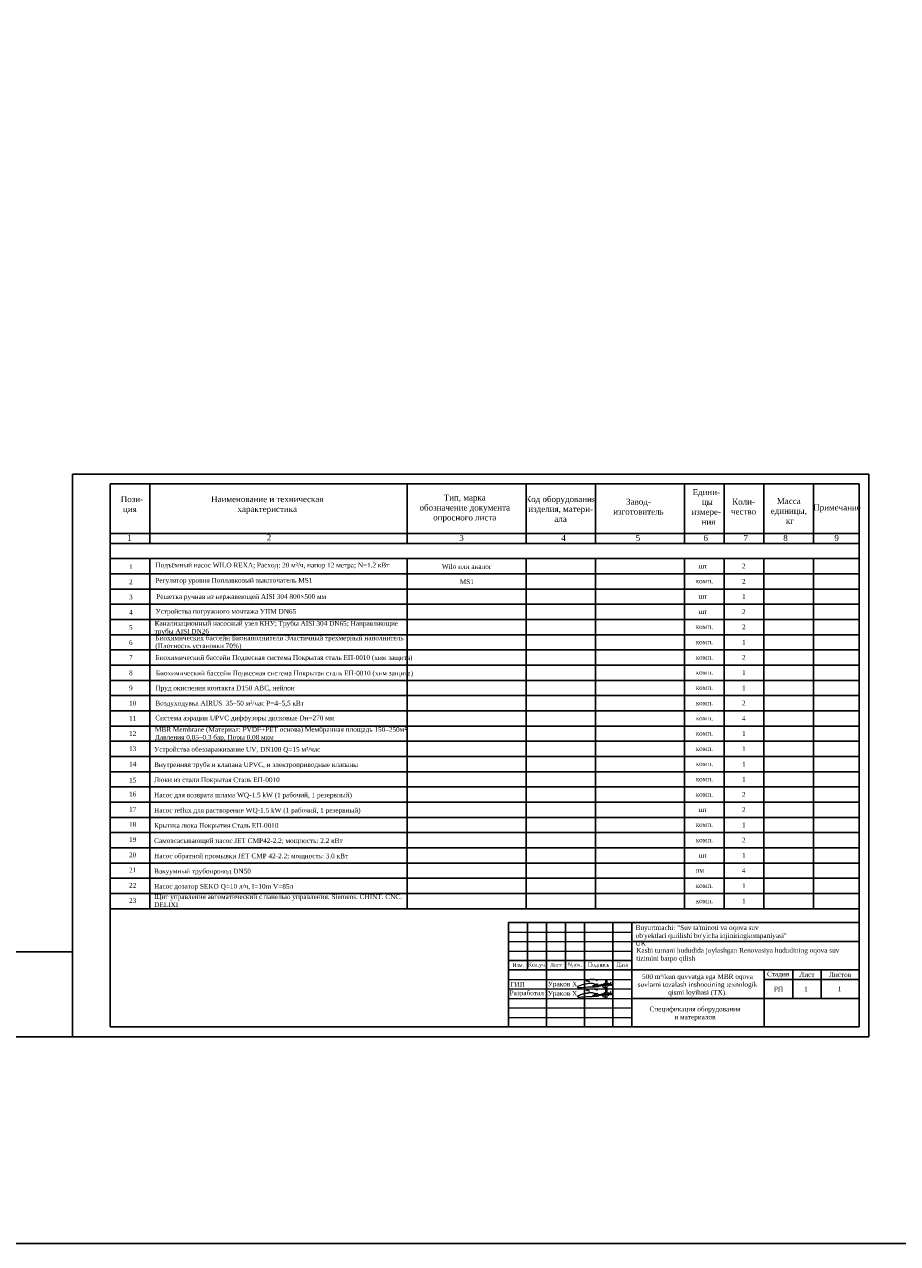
# Model space of a CAD drawing. Header units: metres. Extents: x 703769 to 722343, y 4313031 to 4317457.
# Tile 135 of 256: x 707938 to 708399, y 4313031 to 4313675. Entities that reach past the tile are written whole.
import ezdxf

# ---------------------------------------------------------------- set-up
doc = ezdxf.new("R2010")
doc.units = ezdxf.units.M
doc.header["$LTSCALE"] = 0.5
for name, color, linetype, lineweight in [('Графа', 7, 'Continuous', 30), ('Графа 20', 7, 'Continuous', 20), ('ПЛАН', 250, 'Continuous', 60), ('Слой размерная', 7, 'Continuous', 13), ('Формат', 7, 'Continuous', 25)]:
    doc.layers.add(name, color=color, linetype=linetype, lineweight=lineweight)
doc.layers.add('Титульный лист', color=7, linetype='Continuous')
doc.styles.add('Arial UPS', font='times.ttf', dxfattribs={"height": 2.5})
doc.styles.get("Standard").update_dxf_attribs({"font": 'times.ttf'})
doc.styles.add('Times New Roman', font='times.ttf')

# ---------------------------------------------------------------- blocks, each defined once
blk = doc.blocks.new('A$C194E077B')
at = {"color": 5, "lineweight": 20}
for points in [[(42, -99), (83, -76), (96, -68), (110, -53), (122, -42), (131, -27), (137, -5), (137, 22), (125, 42), (110, 57), (100, 67), (80, 78), (58, 91), (13, 103), (-19, 112), (-87, 112), (-127, 112), (-231, 105), (-249, 100), (-271, 100), (-317, 88), (-348, 80), (-409, 70), (-436, 66), (-497, 49), (-543, 37), (-617, 24), (-665, 5), (-728, -12), (-787, -37), (-841, -58), (-859, -64), (-880, -77), (-894, -91), (-904, -101), (-904, -112), (-894, -123), (-871, -130), (-840, -134), (-808, -134), (-760, -134), (-737, -134), (-654, -127), (-612, -124), (-491, -116), (-389, -109), (-287, -102), (-158, -97), (-39, -97), (85, -89), (174, -89), (222, -82), (269, -75), (318, -67), (369, -63), (369, -63)], [(-162, 200), (-240, 221), (-364, 241), (-364, 276), (-310, 307), (-248, 324), (-145, 351), (-37, 351), (76, 351), (195, 319), (266, 278)], [(0, 0), (0, -92)], [(41, 2), (41, -98)], [(203, -24), (196, 1), (191, 21), (185, 44), (185, 65), (176, 81), (169, 93), (189, 73), (200, 70), (220, 70), (242, 70), (259, 75), (272, 78), (279, 90), (279, 70), (274, 51), (262, 26), (252, 0), (252, -16), (261, -33), (282, -45), (303, -50), (329, -43), (347, -33), (361, -19), (368, -6), (371, 33), (368, -6), (372, -22), (382, -27), (392, -33), (406, -29), (418, -26), (433, -12), (438, -3), (438, 39), (438, -3), (453, -18), (464, -25), (477, -25), (504, -20), (521, -3), (528, 9), (524, 23), (522, 41), (522, 48), (526, 55), (535, 63), (549, 63), (569, 49), (579, 25), (585, 1), (580, -18), (565, -26), (549, -26), (531, -8), (528, 9)], [(835, 300), (835, -171), (799, -177), (729, -165), (620, -121), (593, -75), (602, -42), (665, -20), (730, 7), (798, 17), (885, 36), (885, 36), (905, 45)], [(593, 2), (615, 20), (621, 30), (635, 45), (637, 70), (635, 45), (635, 19), (646, 1), (664, -10), (680, -10), (701, 0), (705, 13), (705, 35), (699, 66), (686, 94), (680, 122)], [(682, 123), (691, 107), (705, 87), (717, 87)], [(748, 299), (746, -138)], [(898, 116), (898, 60), (906, 31), (917, -11)], [(910, 55), (903, 116)], [(952, -13), (967, 14), (978, 53), (978, 112), (973, 131)], [(962, 114), (967, 97), (978, 53), (987, 20), (1013, 5), (1032, 10), (1061, 39), (1076, 96), (1076, 123), (1074, 180)], [(1064, 182), (1056, 151), (1045, 113), (1045, 80), (1055, 46), (1070, 20), (1088, 9), (1109, 9), (1132, 31), (1138, 57), (1138, 93)]]:
    blk.add_lwpolyline(points, dxfattribs=at)
for centre, radius, start, end in [((681, 122), 1.13, 41.39997, 190.58974), ((901, 116), 2.8, 15.30984, 164.56011), ((899, 54), 10.7, 301.20706, 10.14963), ((979, 116), 16.6, 111.912, 188.61507), ((1068, 178), 5.72, 18.18012, 138.99147), ((935, -4), 19.1, 202.86254, 330.92742)]:
    blk.add_arc(centre, radius, start, end, dxfattribs=at)

msp = doc.modelspace()

# ---------------------------------------------------------------- linework, layer by layer
for p, q in [((708383.379, 4313437.377), (707962.977, 4313437.377)), ((707962.977, 4313437.377), (707962.977, 4313140.377)), ((708383.379, 4313437.377), (708383.379, 4313140.377)), ((708003.698, 4313400.775), (708003.698, 4313432.148)), ((708139.649, 4313400.775), (708139.649, 4313432.148)), ((708202.395, 4313400.775), (708202.395, 4313432.148)), ((708238.997, 4313400.775), (708238.997, 4313432.148)), ((708286.057, 4313400.775), (708286.057, 4313432.148)), ((708306.973, 4313400.775), (708306.973, 4313432.148)), ((708327.888, 4313400.775), (708327.888, 4313432.148)), ((708354.032, 4313400.775), (708354.032, 4313432.148)), ((708378.15, 4313406.004), (707982.782, 4313406.004)), ((708378.15, 4313400.775), (707982.782, 4313400.775)), ((708378.15, 4313400.775), (707982.782, 4313400.775)), ((708378.15, 4313400.775), (707982.782, 4313400.775)), ((708378.15, 4313392.74), (707982.782, 4313392.74)), ((708003.698, 4313207.919), (708003.698, 4313392.74)), ((708139.649, 4313207.919), (708139.649, 4313392.74)), ((708202.395, 4313207.919), (708202.395, 4313392.74)), ((708238.997, 4313207.919), (708238.997, 4313392.74)), ((708286.057, 4313207.919), (708286.057, 4313392.74)), ((708306.973, 4313207.919), (708306.973, 4313392.74)), ((708327.888, 4313207.919), (708327.888, 4313392.74)), ((708354.032, 4313207.919), (708354.032, 4313392.74)), ((708378.15, 4313384.704), (707982.782, 4313384.704)), ((708378.15, 4313376.668), (707982.782, 4313376.668)), ((708378.15, 4313368.633), (707982.782, 4313368.633)), ((708378.15, 4313360.597), (707982.782, 4313360.597)), ((708378.15, 4313352.561), (707982.782, 4313352.561)), ((708378.15, 4313344.525), (707982.782, 4313344.525)), ((708378.15, 4313336.49), (707982.782, 4313336.49)), ((708378.15, 4313328.454), (707982.782, 4313328.454)), ((708378.15, 4313320.418), (707982.782, 4313320.418)), ((708378.15, 4313312.383), (707982.782, 4313312.383)), ((708378.15, 4313304.347), (707982.782, 4313304.347)), ((708378.15, 4313296.311), (707982.782, 4313296.311)), ((708378.15, 4313288.276), (707982.782, 4313288.276)), ((708378.15, 4313280.24), (707982.782, 4313280.24)), ((708378.15, 4313272.204), (707982.782, 4313272.204)), ((708378.15, 4313264.169), (707982.782, 4313264.169)), ((708378.15, 4313256.133), (707982.782, 4313256.133)), ((708378.15, 4313248.097), (707982.782, 4313248.097)), ((708378.15, 4313240.062), (707982.782, 4313240.062)), ((708378.15, 4313232.026), (707982.782, 4313232.026)), ((708378.15, 4313223.99), (707982.782, 4313223.99)), ((708378.15, 4313215.955), (707982.782, 4313215.955)), ((708378.15, 4313215.955), (707982.782, 4313215.955)), ((708378.15, 4313207.919), (707982.782, 4313207.919)), ((707962.977, 4313140.377), (708383.379, 4313140.377))]:
    msp.add_line(p, q)
at = {"lineweight": 30}
for p, q in [((707982.782, 4313432.148), (707982.782, 4313384.043)), ((708378.15, 4313432.148), (707982.782, 4313432.148)), ((708378.15, 4313145.606), (708378.15, 4313432.148)), ((708378.15, 4313365.83), (708378.15, 4313432.148)), ((707982.782, 4313400.775), (707982.782, 4313353.986)), ((707982.782, 4313353.986), (707982.782, 4313145.606)), ((707982.782, 4313145.606), (708378.15, 4313145.606))]:
    msp.add_line(p, q, dxfattribs=at)
at = {"color": 5, "lineweight": 30}
msp.add_lwpolyline([(722343.195, 4313031.167), (703769.019, 4313031.167), (703769.019, 4317456.838), (722343.195, 4317456.838)], close=True, dxfattribs=at)
msp.add_lwpolyline([(707962.977, 4313140.377), (707915.034, 4313140.377), (707915.034, 4313185.101), (707962.977, 4313185.101)], close=True)
at = {"layer": 'Графа'}
for p, q in [((708193.15, 4313200.606), (708378.15, 4313200.606)), ((708193.15, 4313200.606), (708193.15, 4313145.606)), ((708203.15, 4313200.606), (708203.15, 4313175.606)), ((708213.15, 4313200.606), (708213.15, 4313145.606)), ((708223.15, 4313200.606), (708223.15, 4313175.606)), ((708233.15, 4313200.606), (708233.15, 4313145.606)), ((708248.15, 4313200.606), (708248.15, 4313145.606)), ((708258.15, 4313200.606), (708258.15, 4313145.606)), ((708378.15, 4313200.606), (708378.15, 4313145.606)), ((708258.15, 4313190.606), (708378.15, 4313190.606)), ((708193.15, 4313180.606), (708258.15, 4313180.606)), ((708193.15, 4313175.606), (708378.15, 4313175.606)), ((708328.15, 4313175.606), (708328.15, 4313145.606)), ((708343.15, 4313175.606), (708343.15, 4313160.606)), ((708358.15, 4313175.606), (708358.15, 4313160.606)), ((708328.15, 4313170.606), (708378.15, 4313170.606)), ((708258.15, 4313160.606), (708378.15, 4313160.606)), ((708193.15, 4313145.606), (708378.15, 4313145.606))]:
    msp.add_line(p, q, dxfattribs=at)
at = {"layer": 'Графа 20'}
for p, q in [((708193.15, 4313195.606), (708258.15, 4313195.606)), ((708193.15, 4313190.606), (708258.15, 4313190.606)), ((708193.15, 4313185.606), (708258.15, 4313185.606)), ((708193.15, 4313170.606), (708258.15, 4313170.606)), ((708193.15, 4313165.606), (708258.15, 4313165.606)), ((708193.15, 4313160.606), (708258.15, 4313160.606)), ((708193.15, 4313155.606), (708258.15, 4313155.606)), ((708193.15, 4313150.606), (708258.15, 4313150.606))]:
    msp.add_line(p, q, dxfattribs=at)

# ---------------------------------------------------------------- block references
at = {"color": 7, "lineweight": 30, "xscale": 0.008941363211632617, "yscale": 0.008941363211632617, "zscale": 0.008941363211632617}
for p in [(708237.532, 4313167.537), (708237.532, 4313162.537)]:
    msp.add_blockref('A$C194E077B', p, dxfattribs=at)

# ---------------------------------------------------------------- texts
at = {"char_height": 3.13732}
for s, insert, attachment_point in [('{\\fTimes New Roman|b0|i0|c204|p18; Пози-\\P  ция}', (707987.241, 4313425.699), 1), ('{\\fTimes New Roman|b0|i0|c204|p18;Наименование и техническая\\Pхарактеристика}', (708065.743, 4313425.699), 2), ('{\\fTimes New Roman|b0|i0|c204|p18;Тип, марка\\Pобозначение документа\\Pопросного листа}', (708170.002, 4313426.474), 2), ('{\\fTimes New Roman|b0|i0|c204|p18;Код оборудования\\Pизделия, матери-\\Pала}', (708220.602, 4313425.722), 2), ('{\\fTimes New Roman|b0|i0|c204|p18;Едини-\\P цы\\Pизмере-\\P  ния}', (708297.487, 4313420.002), 5), ('{\\fTimes New Roman|b0|i0|c204|p18;Масса\\Pединицы,\\P кг}', (708341.064, 4313417.882), 5), ('{\\fTimes New Roman|b0|i0|c204|p18;Завод-\\Pизготовитель}', (708261.696, 4313424.354), 2), ('{\\fTimes New Roman|b0|i0|c204|p18;Коли-\\Pчество}', (708317.176, 4313420.212), 5), ('{\\fTimes New Roman|b0|i0|c204|p18;Примечание}', (708353.964, 4313421.353), 1), ('{\\fTimes New Roman|b0|i0|c204|p18; 1}', (707990.697, 4313405.25), 1), ('{\\fTimes New Roman|b0|i0|c204|p18; 2}', (708064.284, 4313405.451), 1), ('{\\fTimes New Roman|b0|i0|c204|p18; 3}', (708165.897, 4313405.25), 1), ('{\\fTimes New Roman|b0|i0|c204|p18; 4}', (708219.787, 4313405.25), 1), ('{\\fTimes New Roman|b0|i0|c204|p18; 5}', (708259.072, 4313405.25), 1), ('{\\fTimes New Roman|b0|i0|c204|p18; 6}', (708294.831, 4313405.25), 1), ('{\\fTimes New Roman|b0|i0|c204|p18; 7}', (708315.984, 4313405.25), 1), ('{\\fTimes New Roman|b0|i0|c204|p18;8 }', (708338.145, 4313405.25), 1), ('{\\fTimes New Roman|b0|i0|c204|p18; 9}', (708363.952, 4313405.25), 1)]:
    msp.add_mtext(s, dxfattribs=dict(at, insert=insert, attachment_point=attachment_point))
at = {"char_height": 2.5}
for s, insert, width, attachment_point in [('{\\fTimes New Roman|b0|i0|c0|p18;1}', (707992.777, 4313389.685), 150.53405, 1), ('Подъёмный насос WILO REXA; Расход: 20 м³/ч, напор 12 метра; N=1.2 кВт', (708006.66, 4313390.564), 133.61329, 1), ('Wilo или аналог', (708157.911, 4313389.846), 135.9507, 1), ('{\\fTimes New Roman|b0|i0|c204|p18;шт\\P                                                                                       }', (708293.42, 4313390.153), 135.9507, 1), ('2', (708316.347, 4313390.041), 135.9507, 1), ('{\\fTimes New Roman|b0|i0|c0|p18;2}', (707992.777, 4313381.685), 150.53405, 1), ('Регулятор уровня Поплавковый выключатель MS1', (708006.66, 4313382.529), 133.61329, 1), ('MS1', (708167.387, 4313381.81), 135.9507, 1), ('комп.', (708291.88, 4313382.118), 135.9507, 1), ('2', (708316.347, 4313382.005), 135.9507, 1), ('{\\fTimes New Roman|b0|i0|c0|p18;3}', (707992.777, 4313373.685), 150.53405, 1), ('Решетка ручная из нержавеющей AISI 304 800×500 мм', (708007.093, 4313374.007), 133.61329, 1), ('{\\fTimes New Roman|b0|i0|c204|p18;шт\\P                                                                                       }', (708293.42, 4313374.082), 135.9507, 1), ('1', (708316.347, 4313373.969), 135.9507, 1), ('{\\fTimes New Roman|b0|i0|c0|p18;4}', (707992.777, 4313365.685), 150.53405, 1), ('Устройства погружного монтажа УПМ DN65', (708006.747, 4313366.142), 133.61329, 1), ('{\\fTimes New Roman|b0|i0|c204|p18;шт\\P                                                                                       }', (708293.42, 4313366.046), 135.9507, 1), ('2', (708316.347, 4313365.934), 135.9507, 1), ('{\\fTimes New Roman|b0|i0|c0|p18;5}', (707992.777, 4313357.685), 150.53405, 1), ('Канализационный насосный узел КНУ; Трубы AISI 304 DN65; Направляющие трубы AISI DN26', (708006.301, 4313359.823), 132.02385, 1), ('комп.', (708291.88, 4313358.011), 135.9507, 1), ('2', (708316.347, 4313357.898), 135.9507, 1), ('{\\fTimes New Roman|b0|i0|c0|p18;6}', (707992.777, 4313349.685), 150.53405, 1), ('Биохимических бассейн Бионаполнители Эластичный трехмерный наполнитель (Плотность установки 70%)', (708006.66, 4313352.145), 133.61329, 1), ('комп.', (708291.88, 4313349.975), 135.9507, 1), ('1', (708316.347, 4313349.862), 135.9507, 1), ('{\\fTimes New Roman|b0|i0|c0|p18;7}', (707992.777, 4313341.685), 150.53405, 1), ('Биохимический бассейн Подвесная система Покрытая сталь ЕП-0010 (хим защита)', (708006.66, 4313341.79), 133.61329, 1), ('комп.', (708291.88, 4313341.939), 135.9507, 1), ('2', (708316.347, 4313341.827), 135.9507, 1), ('{\\fTimes New Roman|b0|i0|c0|p18;8}', (707992.777, 4313333.685), 150.53405, 1), ('Биохимический бассейн Подвесная система Покрытая сталь ЕП-0010 (хим защита)', (708006.97, 4313333.551), 133.61329, 1), ('комп.', (708291.88, 4313333.904), 135.9507, 1), ('1', (708316.347, 4313333.791), 135.9507, 1), ('{\\fTimes New Roman|b0|i0|c0|p18;9}', (707992.777, 4313325.685), 150.53405, 1), ('Пруд окисления контакта D150 АВС, нейлон', (708006.66, 4313325.719), 133.61329, 1), ('комп.', (708291.88, 4313325.868), 135.9507, 1), ('1', (708316.347, 4313325.755), 135.9507, 1), ('{\\fTimes New Roman|b0|i0|c0|p18;10}', (707992.777, 4313317.685), 150.53405, 1), ('Воздуходувка AIRUS  35–50 м³/час P=4–5,5 кВт', (708006.66, 4313317.683), 133.61329, 1), ('комп.', (708291.88, 4313317.832), 135.9507, 1), ('2', (708316.347, 4313317.72), 135.9507, 1), ('{\\fTimes New Roman|b0|i0|c0|p18;11}', (707992.777, 4313309.685), 150.53405, 1), ('Система аэрации UPVC диффузоры дисковые Dн=270 мм', (708006.66, 4313309.921), 133.61329, 1), ('комп.', (708291.88, 4313309.797), 135.9507, 1), ('4', (708316.347, 4313309.684), 135.9507, 1), ('MBR Membrane (Материал: PVDF+PET основа) Мембранная площадь 150–250м²; Давления 0,05–0,3 бар, Поры 0,08 мкм', (708006.456, 4313303.847), 133.61329, 1), ('{\\fTimes New Roman|b0|i0|c0|p18;12}', (707992.777, 4313301.685), 150.53405, 1), ('комп.', (708291.88, 4313301.761), 135.9507, 1), ('1', (708316.347, 4313301.648), 135.9507, 1), ('13', (707992.777, 4313293.649), 150.53405, 1), ('Устройства обеззараживание UV, DN100 Q=15 м³/час', (708005.995, 4313293.323), 133.61329, 1), ('комп.', (708291.88, 4313293.725), 135.9507, 1), ('1', (708316.347, 4313293.613), 135.9507, 1), ('14', (707992.777, 4313285.613), 150.53405, 1), ('Внутренняя труба и клапана UPVC, и электроприводные клапаны', (708005.995, 4313285.288), 133.61329, 1), ('комп.', (708291.88, 4313285.69), 135.9507, 1), ('1', (708316.347, 4313285.577), 135.9507, 1), ('15', (707992.777, 4313277.06), 150.53405, 1), ('Люки из стали Покрытая Сталь ЕП-0010', (708005.995, 4313277.252), 133.61329, 1), ('комп.', (708291.88, 4313277.654), 135.9507, 1), ('1', (708316.347, 4313277.541), 135.9507, 1), ('16', (707992.777, 4313269.75), 150.53405, 1), ('Насос для возврата шлама WQ-1.5 kW (1 рабочий, 1 резервный)', (708005.995, 4313269.216), 133.61329, 1), ('комп.', (708291.88, 4313269.618), 135.9507, 1), ('2', (708316.347, 4313269.506), 135.9507, 1), ('17', (707992.777, 4313261.715), 150.53405, 1), ('Насос reflux для растворение WQ-1.5 kW (1 рабочий, 1 резервный)', (708005.995, 4313261.18), 133.61329, 1), ('{\\fTimes New Roman|b0|i0|c204|p18;шт\\P                                                                                       }', (708293.42, 4313261.582), 135.9507, 1), ('2', (708316.347, 4313261.47), 135.9507, 1), ('18', (707992.777, 4313253.679), 150.53405, 1), ('Крышка люка Покрытия Сталь ЕП-0010', (708005.995, 4313253.145), 133.61329, 1), ('комп.', (708291.88, 4313253.547), 135.9507, 1), ('1', (708316.347, 4313253.434), 135.9507, 1), ('19', (707992.777, 4313245.643), 150.53405, 1), ('Самовсасывающий насос JET СМР42-2.2; мощность: 2.2 кВт', (708005.995, 4313245.109), 133.61329, 1), ('комп.', (708291.88, 4313245.511), 135.9507, 1), ('2', (708316.347, 4313245.399), 135.9507, 1), ('20', (707992.777, 4313237.608), 150.53405, 1), ('Насос обратной промывки JET СМР 42-2.2; мощность: 3.0 кВт', (708005.995, 4313237.073), 133.61329, 1), ('{\\fTimes New Roman|b0|i0|c204|p18;шт\\P                                                                                       }', (708293.42, 4313237.475), 135.9507, 1), ('1', (708316.347, 4313237.363), 135.9507, 1), ('21', (707992.777, 4313229.572), 150.53405, 1), ('Вакуумный трубопровод DN50', (708005.995, 4313229.038), 133.61329, 1), ('пм', (708291.88, 4313229.44), 135.9507, 1), ('4', (708316.347, 4313229.327), 135.9507, 1), ('22', (707992.777, 4313221.536), 150.53405, 1), ('Насос дозатор SEKO Q=10 л/ч, I=10m V=85л', (708005.995, 4313221.002), 133.61329, 1), ('комп.', (708291.88, 4313221.404), 135.9507, 1), ('1', (708316.347, 4313221.292), 135.9507, 1), ('23', (707992.777, 4313213.501), 150.53405, 1), ('Щит управления автоматический с панелью управления. Siemens. CHINT. CNC. DELIXI', (708005.995, 4313215.528), 133.61329, 1), ('комп.', (708291.88, 4313213.368), 135.9507, 1), ('1', (708316.347, 4313213.256), 135.9507, 1), ('{\\fTimes New Roman|b0|i0|c204|p18;Спецификация оборудования \\Pи материалов}', (708291.529, 4313156.216), 71.45296, 2)]:
    msp.add_mtext(s, dxfattribs=dict(at, insert=insert, width=width, attachment_point=attachment_point))
at = {"layer": 'ПЛАН', "color": 18, "lineweight": 9, "true_color": 0x000000, "insert": (708194.058, 4313169.328), "char_height": 2.5, "width": 7.35667, "attachment_point": 1, "line_spacing_factor": 0.6, "style": 'Times New Roman'}
msp.add_mtext('ГИП', dxfattribs=at)
at = {"layer": 'Слой размерная', "color": 7, "lineweight": 20, "attachment_point": 5}
for s, insert, char_height, width in [('{\\fTimes New Roman|b0|i0|c204|p18;Изм.}', (708198.193, 4313178.106), 2, 10.08648), ('{\\fTimes New Roman|b0|i0|c204|p18;Кол.уч.}', (708208.193, 4313178.106), 2, 9.91352), ('{\\fTimes New Roman|b0|i0|c204|p18;Лист}', (708218.15, 4313178.106), 2, 10), ('{\\fTimes New Roman|b0|i0|c0|p18;N\\fTimes New Roman|b0|i0|c204|p18;док.}', (708228.15, 4313178.152), 2, 10), ('{\\fTimes New Roman|b0|i0|c204|p18;Подпись}', (708240.65, 4313178.106), 2, 15), ('{\\fTimes New Roman|b0|i0|c204|p18;Дата}', (708253.15, 4313178.106), 2, 10), ('1', (708350.144, 4313165.606, -293.722), 2.5, 20), ('1', (708367.8, 4313165.606, -293.722), 2.5, 20), ('{\\fTimes New Roman|b0|i0|c204|p18;РП}', (708335.637, 4313165.606, -293.722), 2.5, 20)]:
    msp.add_mtext(s, dxfattribs=dict(at, insert=insert, char_height=char_height, width=width))
at = {"layer": 'Слой размерная', "color": 7, "linetype": 'Continuous', "lineweight": 20, "char_height": 2.5, "attachment_point": 5}
for s, insert, width in [('{\\fTimes New Roman|b0|i0|c204|p18;Стадия}', (708335.401, 4313173.157, -293.722), 20), ('{\\fTimes New Roman|b0|i0|c204|p18;Лист}', (708350.65, 4313173.157, -293.722), 15), ('{\\fTimes New Roman|b0|i0|c204|p18;Листов}', (708368.15, 4313173.106, -293.722), 20)]:
    msp.add_mtext(s, dxfattribs=dict(at, insert=insert, width=width))
at = {"layer": 'Титульный лист', "linetype": 'Continuous', "ltscale": 1000, "char_height": 2.5, "attachment_point": 1, "style": 'Arial UPS'}
for s, insert, width in [('\\pxql;{\\C7;Buyurtmachi: "Suv ta\'minoti va oqova suv ob\'yektlari qurilishi bo\'yicha injiniringkompaniyasi" UK}', (708260.213, 4313199.204), 80.04068), ('\\pxql;{\\H1.00436x;\\C7;Kasbi tumani hududida joylashgan Renovasiya hududining oqova suv\\Ptizimini barpo\\C256; qilish}', (708260.51, 4313187.22), 134.04037), ('\\pxqc;500 m³/kun quvvatga ega MBR oqova suvlarni tozalash inshootining texnologik qismi loyihasi (ТХ).', (708260.307, 4313173.382), 65.15752)]:
    msp.add_mtext(s, dxfattribs=dict(at, insert=insert, width=width))
at = {"layer": 'Формат', "color": 7, "ltscale": 100, "char_height": 2.5, "width": 20, "attachment_point": 5}
for s, insert in [('Ураков Х', (708221.607, 4313167.842)), ('Разработал', (708202.709, 4313163.12)), ('Ураков Х', (708221.607, 4313162.842))]:
    msp.add_mtext(s, dxfattribs=dict(at, insert=insert))

doc.saveas('drawing.dxf')
